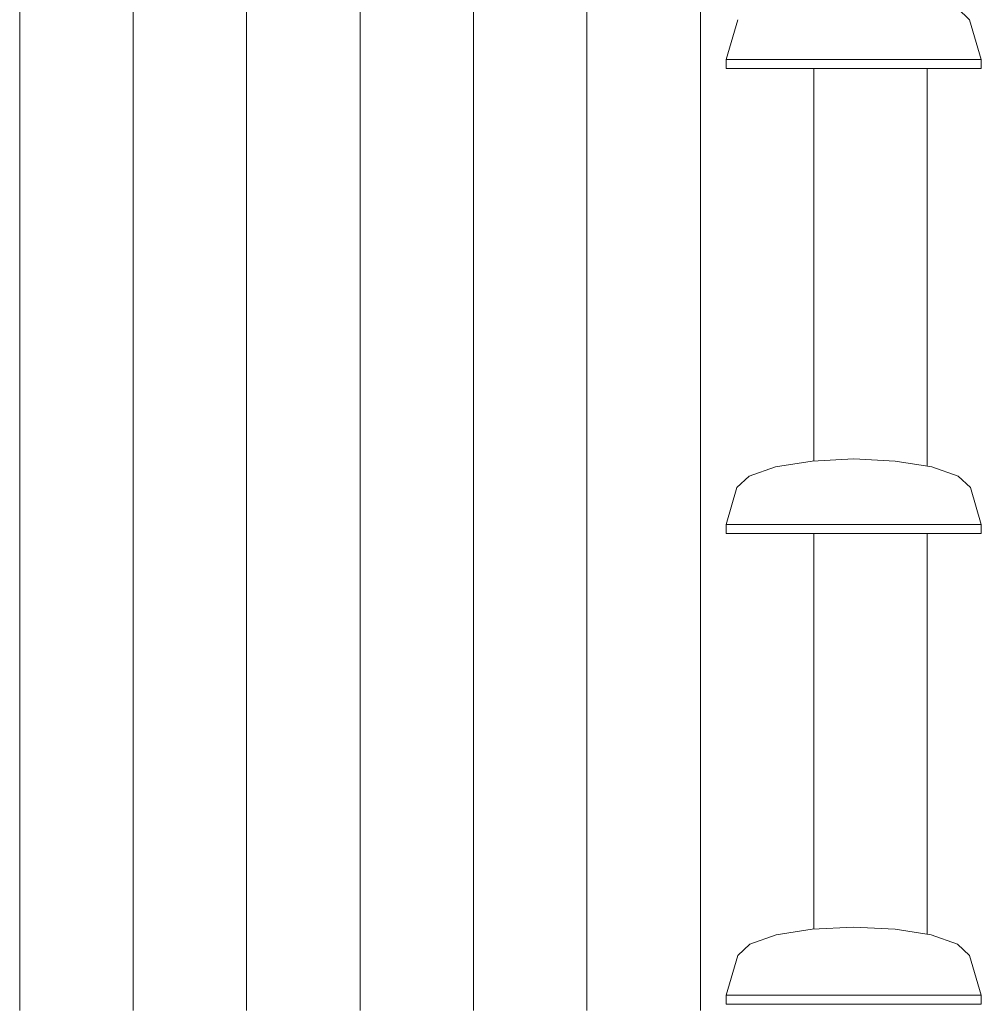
# Model space of a CAD drawing. Header units: millimetres. Extents: x -65 to 293624, y -1905 to 31061.
# Tile 65 of 256: x 42151 to 42998, y 16616 to 17485. Entities that reach past the tile are written whole.
import ezdxf

# ---------------------------------------------------------------- set-up
doc = ezdxf.new("R2010")
doc.units = ezdxf.units.MM
doc.header["$MEASUREMENT"] = 0
doc.layers.add('1140 Välisvalgustid.AS', color=7, linetype='Continuous')
doc.layers.add('1263 Katuse alusserv.AR', color=7, linetype='Continuous')

# ---------------------------------------------------------------- blocks, each defined once
blk = doc.blocks.new('*X261', base_point=(-38239.04, 12361.43))
at = {"layer": '1263 Katuse alusserv.AR', "color": 7, "linetype": 'Continuous', "lineweight": 13}
for p, q in [((42150.59, 17505.7), (42150.59, 17441.78)), ((42150.59, 17505.7), (42150.59, 17441.78)), ((42250.59, 17505.7), (42250.59, 17441.78)), ((42250.59, 17505.7), (42250.59, 17441.78)), ((42350.59, 17505.7), (42350.59, 17441.78)), ((42350.59, 17505.7), (42350.59, 17441.78)), ((42450.59, 17505.7), (42450.59, 17441.78)), ((42450.59, 17505.7), (42450.59, 17441.78)), ((42550.59, 17505.7), (42550.59, 17441.78)), ((42550.59, 17505.7), (42550.59, 17441.78)), ((42650.59, 17505.7), (42650.59, 17441.78)), ((42650.59, 17505.7), (42650.59, 17441.78)), ((42750.59, 17505.7), (42750.59, 17441.78)), ((42750.59, 17505.7), (42750.59, 17441.78)), ((42150.59, 17441.78), (42150.59, 17377.86)), ((42150.59, 17441.78), (42150.59, 17377.86)), ((42250.59, 17441.78), (42250.59, 17377.86)), ((42250.59, 17441.78), (42250.59, 17377.86)), ((42350.59, 17441.78), (42350.59, 17377.86)), ((42350.59, 17441.78), (42350.59, 17377.86)), ((42450.59, 17441.78), (42450.59, 17377.86)), ((42450.59, 17441.78), (42450.59, 17377.86)), ((42550.59, 17441.78), (42550.59, 17377.86)), ((42550.59, 17441.78), (42550.59, 17377.86)), ((42650.59, 17441.78), (42650.59, 17377.86)), ((42650.59, 17441.78), (42650.59, 17377.86)), ((42750.59, 17441.78), (42750.59, 17377.86)), ((42750.59, 17441.78), (42750.59, 17377.86)), ((42850.59, 17441.43), (42850.59, 17377.86)), ((42850.59, 17441.43), (42850.59, 17377.86)), ((42950.59, 17441.43), (42950.59, 17377.86)), ((42950.59, 17441.43), (42950.59, 17377.86)), ((42150.59, 17377.86), (42150.59, 17313.95)), ((42150.59, 17377.86), (42150.59, 17313.95)), ((42250.59, 17377.86), (42250.59, 17313.95)), ((42250.59, 17377.86), (42250.59, 17313.95)), ((42350.59, 17377.86), (42350.59, 17313.95)), ((42350.59, 17377.86), (42350.59, 17313.95)), ((42450.59, 17377.86), (42450.59, 17313.95)), ((42450.59, 17377.86), (42450.59, 17313.95)), ((42550.59, 17377.86), (42550.59, 17313.95)), ((42550.59, 17377.86), (42550.59, 17313.95)), ((42650.59, 17377.86), (42650.59, 17313.95)), ((42650.59, 17377.86), (42650.59, 17313.95)), ((42750.59, 17377.86), (42750.59, 17313.95)), ((42750.59, 17377.86), (42750.59, 17313.95)), ((42850.59, 17377.86), (42850.59, 17313.95)), ((42850.59, 17377.86), (42850.59, 17313.95)), ((42950.59, 17377.86), (42950.59, 17313.95)), ((42950.59, 17377.86), (42950.59, 17313.95)), ((42150.59, 17313.95), (42150.59, 17250.03)), ((42150.59, 17313.95), (42150.59, 17250.03)), ((42250.59, 17313.95), (42250.59, 17250.03)), ((42250.59, 17313.95), (42250.59, 17250.03)), ((42350.59, 17313.95), (42350.59, 17250.03)), ((42350.59, 17313.95), (42350.59, 17250.03)), ((42450.59, 17313.95), (42450.59, 17250.03)), ((42450.59, 17313.95), (42450.59, 17250.03)), ((42550.59, 17313.95), (42550.59, 17250.03)), ((42550.59, 17313.95), (42550.59, 17250.03)), ((42650.59, 17313.95), (42650.59, 17250.03)), ((42650.59, 17313.95), (42650.59, 17250.03)), ((42750.59, 17313.95), (42750.59, 17250.03)), ((42750.59, 17313.95), (42750.59, 17250.03)), ((42850.59, 17313.95), (42850.59, 17250.03)), ((42850.59, 17313.95), (42850.59, 17250.03)), ((42950.59, 17313.95), (42950.59, 17250.03)), ((42950.59, 17313.95), (42950.59, 17250.03)), ((42150.59, 17250.03), (42150.59, 17186.12)), ((42150.59, 17250.03), (42150.59, 17186.12)), ((42250.59, 17250.03), (42250.59, 17186.12)), ((42250.59, 17250.03), (42250.59, 17186.12)), ((42350.59, 17250.03), (42350.59, 17186.12)), ((42350.59, 17250.03), (42350.59, 17186.12)), ((42450.59, 17250.03), (42450.59, 17186.12)), ((42450.59, 17250.03), (42450.59, 17186.12)), ((42550.59, 17250.03), (42550.59, 17186.12)), ((42550.59, 17250.03), (42550.59, 17186.12)), ((42650.59, 17250.03), (42650.59, 17186.12)), ((42650.59, 17250.03), (42650.59, 17186.12)), ((42750.59, 17250.03), (42750.59, 17186.12)), ((42750.59, 17250.03), (42750.59, 17186.12)), ((42850.59, 17250.03), (42850.59, 17186.12)), ((42850.59, 17250.03), (42850.59, 17186.12)), ((42950.59, 17250.03), (42950.59, 17186.12)), ((42950.59, 17250.03), (42950.59, 17186.12)), ((42150.59, 17186.12), (42150.59, 17122.2)), ((42150.59, 17186.12), (42150.59, 17122.2)), ((42250.59, 17186.12), (42250.59, 17122.2)), ((42250.59, 17186.12), (42250.59, 17122.2)), ((42350.59, 17186.12), (42350.59, 17122.2)), ((42350.59, 17186.12), (42350.59, 17122.2)), ((42450.59, 17186.12), (42450.59, 17122.2)), ((42450.59, 17186.12), (42450.59, 17122.2)), ((42550.59, 17186.12), (42550.59, 17122.2)), ((42550.59, 17186.12), (42550.59, 17122.2)), ((42650.59, 17186.12), (42650.59, 17122.2)), ((42650.59, 17186.12), (42650.59, 17122.2)), ((42750.59, 17186.12), (42750.59, 17122.2)), ((42750.59, 17186.12), (42750.59, 17122.2)), ((42850.59, 17186.12), (42850.59, 17122.2)), ((42850.59, 17186.12), (42850.59, 17122.2)), ((42950.59, 17186.12), (42950.59, 17122.2)), ((42950.59, 17186.12), (42950.59, 17122.2)), ((42150.59, 17122.2), (42150.59, 17058.28)), ((42150.59, 17122.2), (42150.59, 17058.28)), ((42250.59, 17122.2), (42250.59, 17058.28)), ((42250.59, 17122.2), (42250.59, 17058.28)), ((42350.59, 17122.2), (42350.59, 17058.28)), ((42350.59, 17122.2), (42350.59, 17058.28)), ((42450.59, 17122.2), (42450.59, 17058.28)), ((42450.59, 17122.2), (42450.59, 17058.28)), ((42550.59, 17122.2), (42550.59, 17058.28)), ((42550.59, 17122.2), (42550.59, 17058.28)), ((42650.59, 17122.2), (42650.59, 17058.28)), ((42650.59, 17122.2), (42650.59, 17058.28)), ((42750.59, 17122.2), (42750.59, 17058.28)), ((42750.59, 17122.2), (42750.59, 17058.28)), ((42850.59, 17122.2), (42850.59, 17095.54)), ((42850.59, 17122.2), (42850.59, 17095.54)), ((42950.59, 17122.2), (42950.59, 17090.9)), ((42950.59, 17122.2), (42950.59, 17090.9)), ((42150.59, 17058.28), (42150.59, 16994.37)), ((42150.59, 17058.28), (42150.59, 16994.37)), ((42250.59, 17058.28), (42250.59, 16994.37)), ((42250.59, 17058.28), (42250.59, 16994.37)), ((42350.59, 17058.28), (42350.59, 16994.37)), ((42350.59, 17058.28), (42350.59, 16994.37)), ((42450.59, 17058.28), (42450.59, 16994.37)), ((42450.59, 17058.28), (42450.59, 16994.37)), ((42550.59, 17058.28), (42550.59, 16994.37)), ((42550.59, 17058.28), (42550.59, 16994.37)), ((42650.59, 17058.28), (42650.59, 16994.37)), ((42650.59, 17058.28), (42650.59, 16994.37)), ((42750.59, 17058.28), (42750.59, 16994.37)), ((42750.59, 17058.28), (42750.59, 16994.37)), ((42850.59, 17031.43), (42850.59, 16994.37)), ((42850.59, 17031.43), (42850.59, 16994.37)), ((42950.59, 17031.43), (42950.59, 16994.37)), ((42950.59, 17031.43), (42950.59, 16994.37)), ((42150.59, 16994.37), (42150.59, 16930.45)), ((42150.59, 16994.37), (42150.59, 16930.45)), ((42250.59, 16994.37), (42250.59, 16930.45)), ((42250.59, 16994.37), (42250.59, 16930.45)), ((42350.59, 16994.37), (42350.59, 16930.45)), ((42350.59, 16994.37), (42350.59, 16930.45)), ((42450.59, 16994.37), (42450.59, 16930.45)), ((42450.59, 16994.37), (42450.59, 16930.45)), ((42550.59, 16994.37), (42550.59, 16930.45)), ((42550.59, 16994.37), (42550.59, 16930.45)), ((42650.59, 16994.37), (42650.59, 16930.45)), ((42650.59, 16994.37), (42650.59, 16930.45)), ((42750.59, 16994.37), (42750.59, 16930.45)), ((42750.59, 16994.37), (42750.59, 16930.45)), ((42850.59, 16994.37), (42850.59, 16930.45)), ((42850.59, 16994.37), (42850.59, 16930.45)), ((42950.59, 16994.37), (42950.59, 16930.45)), ((42950.59, 16994.37), (42950.59, 16930.45)), ((42150.59, 16930.45), (42150.59, 16866.53)), ((42150.59, 16930.45), (42150.59, 16866.53)), ((42250.59, 16930.45), (42250.59, 16866.53)), ((42250.59, 16930.45), (42250.59, 16866.53)), ((42350.59, 16930.45), (42350.59, 16866.53)), ((42350.59, 16930.45), (42350.59, 16866.53)), ((42450.59, 16930.45), (42450.59, 16866.53)), ((42450.59, 16930.45), (42450.59, 16866.53)), ((42550.59, 16930.45), (42550.59, 16866.53)), ((42550.59, 16930.45), (42550.59, 16866.53)), ((42650.59, 16930.45), (42650.59, 16866.53)), ((42650.59, 16930.45), (42650.59, 16866.53)), ((42750.59, 16930.45), (42750.59, 16866.53)), ((42750.59, 16930.45), (42750.59, 16866.53)), ((42850.59, 16930.45), (42850.59, 16866.53)), ((42850.59, 16930.45), (42850.59, 16866.53)), ((42950.59, 16930.45), (42950.59, 16866.53)), ((42950.59, 16930.45), (42950.59, 16866.53)), ((42150.59, 16866.53), (42150.59, 16802.62)), ((42150.59, 16866.53), (42150.59, 16802.62)), ((42250.59, 16866.53), (42250.59, 16802.62)), ((42250.59, 16866.53), (42250.59, 16802.62)), ((42350.59, 16866.53), (42350.59, 16802.62)), ((42350.59, 16866.53), (42350.59, 16802.62)), ((42450.59, 16866.53), (42450.59, 16802.62)), ((42450.59, 16866.53), (42450.59, 16802.62)), ((42550.59, 16866.53), (42550.59, 16802.62)), ((42550.59, 16866.53), (42550.59, 16802.62)), ((42650.59, 16866.53), (42650.59, 16802.62)), ((42650.59, 16866.53), (42650.59, 16802.62)), ((42750.59, 16866.53), (42750.59, 16802.62)), ((42750.59, 16866.53), (42750.59, 16802.62)), ((42850.59, 16866.53), (42850.59, 16802.62)), ((42850.59, 16866.53), (42850.59, 16802.62)), ((42950.59, 16866.53), (42950.59, 16802.62)), ((42950.59, 16866.53), (42950.59, 16802.62)), ((42150.59, 16802.62), (42150.59, 16738.7)), ((42150.59, 16802.62), (42150.59, 16738.7)), ((42250.59, 16802.62), (42250.59, 16738.7)), ((42250.59, 16802.62), (42250.59, 16738.7)), ((42350.59, 16802.62), (42350.59, 16738.7)), ((42350.59, 16802.62), (42350.59, 16738.7)), ((42450.59, 16802.62), (42450.59, 16738.7)), ((42450.59, 16802.62), (42450.59, 16738.7)), ((42550.59, 16802.62), (42550.59, 16738.7)), ((42550.59, 16802.62), (42550.59, 16738.7)), ((42650.59, 16802.62), (42650.59, 16738.7)), ((42650.59, 16802.62), (42650.59, 16738.7)), ((42750.59, 16802.62), (42750.59, 16738.7)), ((42750.59, 16802.62), (42750.59, 16738.7)), ((42850.59, 16802.62), (42850.59, 16738.7)), ((42850.59, 16802.62), (42850.59, 16738.7)), ((42950.59, 16802.62), (42950.59, 16738.7)), ((42950.59, 16802.62), (42950.59, 16738.7)), ((42150.59, 16738.7), (42150.59, 16674.78)), ((42150.59, 16738.7), (42150.59, 16674.78)), ((42250.59, 16738.7), (42250.59, 16674.78)), ((42250.59, 16738.7), (42250.59, 16674.78)), ((42350.59, 16738.7), (42350.59, 16674.78)), ((42350.59, 16738.7), (42350.59, 16674.78)), ((42450.59, 16738.7), (42450.59, 16674.78)), ((42450.59, 16738.7), (42450.59, 16674.78)), ((42550.59, 16738.7), (42550.59, 16674.78)), ((42550.59, 16738.7), (42550.59, 16674.78)), ((42650.59, 16738.7), (42650.59, 16674.78)), ((42650.59, 16738.7), (42650.59, 16674.78)), ((42750.59, 16738.7), (42750.59, 16674.78)), ((42750.59, 16738.7), (42750.59, 16674.78)), ((42850.59, 16738.7), (42850.59, 16682.81)), ((42850.59, 16738.7), (42850.59, 16682.81)), ((42950.59, 16738.7), (42950.59, 16678.14)), ((42950.59, 16738.7), (42950.59, 16678.14)), ((42150.59, 16674.78), (42150.59, 16610.87)), ((42150.59, 16674.78), (42150.59, 16610.87)), ((42250.59, 16674.78), (42250.59, 16610.87)), ((42250.59, 16674.78), (42250.59, 16610.87)), ((42350.59, 16674.78), (42350.59, 16610.87)), ((42350.59, 16674.78), (42350.59, 16610.87)), ((42450.59, 16674.78), (42450.59, 16610.87)), ((42450.59, 16674.78), (42450.59, 16610.87)), ((42550.59, 16674.78), (42550.59, 16610.87)), ((42550.59, 16674.78), (42550.59, 16610.87)), ((42650.59, 16674.78), (42650.59, 16610.87)), ((42650.59, 16674.78), (42650.59, 16610.87)), ((42750.59, 16674.78), (42750.59, 16610.87)), ((42750.59, 16674.78), (42750.59, 16610.87))]:
    blk.add_line(p, q, dxfattribs=at)
blk = doc.blocks.new('*X262', base_point=(-38239.04, 12361.43))
at = {"layer": '1263 Katuse alusserv.AR', "color": 7, "linetype": 'Continuous', "lineweight": 13}
for p, q in [((42150.59, 17505.7), (42150.59, 17441.78)), ((42150.59, 17505.7), (42150.59, 17441.78)), ((42250.59, 17505.7), (42250.59, 17441.78)), ((42250.59, 17505.7), (42250.59, 17441.78)), ((42350.59, 17505.7), (42350.59, 17441.78)), ((42350.59, 17505.7), (42350.59, 17441.78)), ((42450.59, 17505.7), (42450.59, 17441.78)), ((42450.59, 17505.7), (42450.59, 17441.78)), ((42550.59, 17505.7), (42550.59, 17441.78)), ((42550.59, 17505.7), (42550.59, 17441.78)), ((42650.59, 17505.7), (42650.59, 17441.78)), ((42650.59, 17505.7), (42650.59, 17441.78)), ((42750.59, 17505.7), (42750.59, 17441.78)), ((42750.59, 17505.7), (42750.59, 17441.78)), ((42150.59, 17441.78), (42150.59, 17377.86)), ((42150.59, 17441.78), (42150.59, 17377.86)), ((42250.59, 17441.78), (42250.59, 17377.86)), ((42250.59, 17441.78), (42250.59, 17377.86)), ((42350.59, 17441.78), (42350.59, 17377.86)), ((42350.59, 17441.78), (42350.59, 17377.86)), ((42450.59, 17441.78), (42450.59, 17377.86)), ((42450.59, 17441.78), (42450.59, 17377.86)), ((42550.59, 17441.78), (42550.59, 17377.86)), ((42550.59, 17441.78), (42550.59, 17377.86)), ((42650.59, 17441.78), (42650.59, 17377.86)), ((42650.59, 17441.78), (42650.59, 17377.86)), ((42750.59, 17441.78), (42750.59, 17377.86)), ((42750.59, 17441.78), (42750.59, 17377.86)), ((42850.59, 17441.43), (42850.59, 17377.86)), ((42850.59, 17441.43), (42850.59, 17377.86)), ((42950.59, 17441.43), (42950.59, 17377.86)), ((42950.59, 17441.43), (42950.59, 17377.86)), ((42150.59, 17377.86), (42150.59, 17313.95)), ((42150.59, 17377.86), (42150.59, 17313.95)), ((42250.59, 17377.86), (42250.59, 17313.95)), ((42250.59, 17377.86), (42250.59, 17313.95)), ((42350.59, 17377.86), (42350.59, 17313.95)), ((42350.59, 17377.86), (42350.59, 17313.95)), ((42450.59, 17377.86), (42450.59, 17313.95)), ((42450.59, 17377.86), (42450.59, 17313.95)), ((42550.59, 17377.86), (42550.59, 17313.95)), ((42550.59, 17377.86), (42550.59, 17313.95)), ((42650.59, 17377.86), (42650.59, 17313.95)), ((42650.59, 17377.86), (42650.59, 17313.95)), ((42750.59, 17377.86), (42750.59, 17313.95)), ((42750.59, 17377.86), (42750.59, 17313.95)), ((42850.59, 17377.86), (42850.59, 17313.95)), ((42850.59, 17377.86), (42850.59, 17313.95)), ((42950.59, 17377.86), (42950.59, 17313.95)), ((42950.59, 17377.86), (42950.59, 17313.95)), ((42150.59, 17313.95), (42150.59, 17250.03)), ((42150.59, 17313.95), (42150.59, 17250.03)), ((42250.59, 17313.95), (42250.59, 17250.03)), ((42250.59, 17313.95), (42250.59, 17250.03)), ((42350.59, 17313.95), (42350.59, 17250.03)), ((42350.59, 17313.95), (42350.59, 17250.03)), ((42450.59, 17313.95), (42450.59, 17250.03)), ((42450.59, 17313.95), (42450.59, 17250.03)), ((42550.59, 17313.95), (42550.59, 17250.03)), ((42550.59, 17313.95), (42550.59, 17250.03)), ((42650.59, 17313.95), (42650.59, 17250.03)), ((42650.59, 17313.95), (42650.59, 17250.03)), ((42750.59, 17313.95), (42750.59, 17250.03)), ((42750.59, 17313.95), (42750.59, 17250.03)), ((42850.59, 17313.95), (42850.59, 17250.03)), ((42850.59, 17313.95), (42850.59, 17250.03)), ((42950.59, 17313.95), (42950.59, 17250.03)), ((42950.59, 17313.95), (42950.59, 17250.03)), ((42150.59, 17250.03), (42150.59, 17186.12)), ((42150.59, 17250.03), (42150.59, 17186.12)), ((42250.59, 17250.03), (42250.59, 17186.12)), ((42250.59, 17250.03), (42250.59, 17186.12)), ((42350.59, 17250.03), (42350.59, 17186.12)), ((42350.59, 17250.03), (42350.59, 17186.12)), ((42450.59, 17250.03), (42450.59, 17186.12)), ((42450.59, 17250.03), (42450.59, 17186.12)), ((42550.59, 17250.03), (42550.59, 17186.12)), ((42550.59, 17250.03), (42550.59, 17186.12)), ((42650.59, 17250.03), (42650.59, 17186.12)), ((42650.59, 17250.03), (42650.59, 17186.12)), ((42750.59, 17250.03), (42750.59, 17186.12)), ((42750.59, 17250.03), (42750.59, 17186.12)), ((42850.59, 17250.03), (42850.59, 17186.12)), ((42850.59, 17250.03), (42850.59, 17186.12)), ((42950.59, 17250.03), (42950.59, 17186.12)), ((42950.59, 17250.03), (42950.59, 17186.12)), ((42150.59, 17186.12), (42150.59, 17122.2)), ((42150.59, 17186.12), (42150.59, 17122.2)), ((42250.59, 17186.12), (42250.59, 17122.2)), ((42250.59, 17186.12), (42250.59, 17122.2)), ((42350.59, 17186.12), (42350.59, 17122.2)), ((42350.59, 17186.12), (42350.59, 17122.2)), ((42450.59, 17186.12), (42450.59, 17122.2)), ((42450.59, 17186.12), (42450.59, 17122.2)), ((42550.59, 17186.12), (42550.59, 17122.2)), ((42550.59, 17186.12), (42550.59, 17122.2)), ((42650.59, 17186.12), (42650.59, 17122.2)), ((42650.59, 17186.12), (42650.59, 17122.2)), ((42750.59, 17186.12), (42750.59, 17122.2)), ((42750.59, 17186.12), (42750.59, 17122.2)), ((42850.59, 17186.12), (42850.59, 17122.2)), ((42850.59, 17186.12), (42850.59, 17122.2)), ((42950.59, 17186.12), (42950.59, 17122.2)), ((42950.59, 17186.12), (42950.59, 17122.2)), ((42150.59, 17122.2), (42150.59, 17058.28)), ((42150.59, 17122.2), (42150.59, 17058.28)), ((42250.59, 17122.2), (42250.59, 17058.28)), ((42250.59, 17122.2), (42250.59, 17058.28)), ((42350.59, 17122.2), (42350.59, 17058.28)), ((42350.59, 17122.2), (42350.59, 17058.28)), ((42450.59, 17122.2), (42450.59, 17058.28)), ((42450.59, 17122.2), (42450.59, 17058.28)), ((42550.59, 17122.2), (42550.59, 17058.28)), ((42550.59, 17122.2), (42550.59, 17058.28)), ((42650.59, 17122.2), (42650.59, 17058.28)), ((42650.59, 17122.2), (42650.59, 17058.28)), ((42750.59, 17122.2), (42750.59, 17058.28)), ((42750.59, 17122.2), (42750.59, 17058.28)), ((42850.59, 17122.2), (42850.59, 17095.54)), ((42850.59, 17122.2), (42850.59, 17095.54)), ((42950.59, 17122.2), (42950.59, 17090.9)), ((42950.59, 17122.2), (42950.59, 17090.9)), ((42150.59, 17058.28), (42150.59, 16994.37)), ((42150.59, 17058.28), (42150.59, 16994.37)), ((42250.59, 17058.28), (42250.59, 16994.37)), ((42250.59, 17058.28), (42250.59, 16994.37)), ((42350.59, 17058.28), (42350.59, 16994.37)), ((42350.59, 17058.28), (42350.59, 16994.37)), ((42450.59, 17058.28), (42450.59, 16994.37)), ((42450.59, 17058.28), (42450.59, 16994.37)), ((42550.59, 17058.28), (42550.59, 16994.37)), ((42550.59, 17058.28), (42550.59, 16994.37)), ((42650.59, 17058.28), (42650.59, 16994.37)), ((42650.59, 17058.28), (42650.59, 16994.37)), ((42750.59, 17058.28), (42750.59, 16994.37)), ((42750.59, 17058.28), (42750.59, 16994.37)), ((42850.59, 17031.43), (42850.59, 16994.37)), ((42850.59, 17031.43), (42850.59, 16994.37)), ((42950.59, 17031.43), (42950.59, 16994.37)), ((42950.59, 17031.43), (42950.59, 16994.37)), ((42150.59, 16994.37), (42150.59, 16930.45)), ((42150.59, 16994.37), (42150.59, 16930.45)), ((42250.59, 16994.37), (42250.59, 16930.45)), ((42250.59, 16994.37), (42250.59, 16930.45)), ((42350.59, 16994.37), (42350.59, 16930.45)), ((42350.59, 16994.37), (42350.59, 16930.45)), ((42450.59, 16994.37), (42450.59, 16930.45)), ((42450.59, 16994.37), (42450.59, 16930.45)), ((42550.59, 16994.37), (42550.59, 16930.45)), ((42550.59, 16994.37), (42550.59, 16930.45)), ((42650.59, 16994.37), (42650.59, 16930.45)), ((42650.59, 16994.37), (42650.59, 16930.45)), ((42750.59, 16994.37), (42750.59, 16930.45)), ((42750.59, 16994.37), (42750.59, 16930.45)), ((42850.59, 16994.37), (42850.59, 16930.45)), ((42850.59, 16994.37), (42850.59, 16930.45)), ((42950.59, 16994.37), (42950.59, 16930.45)), ((42950.59, 16994.37), (42950.59, 16930.45)), ((42150.59, 16930.45), (42150.59, 16866.53)), ((42150.59, 16930.45), (42150.59, 16866.53)), ((42250.59, 16930.45), (42250.59, 16866.53)), ((42250.59, 16930.45), (42250.59, 16866.53)), ((42350.59, 16930.45), (42350.59, 16866.53)), ((42350.59, 16930.45), (42350.59, 16866.53)), ((42450.59, 16930.45), (42450.59, 16866.53)), ((42450.59, 16930.45), (42450.59, 16866.53)), ((42550.59, 16930.45), (42550.59, 16866.53)), ((42550.59, 16930.45), (42550.59, 16866.53)), ((42650.59, 16930.45), (42650.59, 16866.53)), ((42650.59, 16930.45), (42650.59, 16866.53)), ((42750.59, 16930.45), (42750.59, 16866.53)), ((42750.59, 16930.45), (42750.59, 16866.53)), ((42850.59, 16930.45), (42850.59, 16866.53)), ((42850.59, 16930.45), (42850.59, 16866.53)), ((42950.59, 16930.45), (42950.59, 16866.53)), ((42950.59, 16930.45), (42950.59, 16866.53)), ((42150.59, 16866.53), (42150.59, 16802.62)), ((42150.59, 16866.53), (42150.59, 16802.62)), ((42250.59, 16866.53), (42250.59, 16802.62)), ((42250.59, 16866.53), (42250.59, 16802.62)), ((42350.59, 16866.53), (42350.59, 16802.62)), ((42350.59, 16866.53), (42350.59, 16802.62)), ((42450.59, 16866.53), (42450.59, 16802.62)), ((42450.59, 16866.53), (42450.59, 16802.62)), ((42550.59, 16866.53), (42550.59, 16802.62)), ((42550.59, 16866.53), (42550.59, 16802.62)), ((42650.59, 16866.53), (42650.59, 16802.62)), ((42650.59, 16866.53), (42650.59, 16802.62)), ((42750.59, 16866.53), (42750.59, 16802.62)), ((42750.59, 16866.53), (42750.59, 16802.62)), ((42850.59, 16866.53), (42850.59, 16802.62)), ((42850.59, 16866.53), (42850.59, 16802.62)), ((42950.59, 16866.53), (42950.59, 16802.62)), ((42950.59, 16866.53), (42950.59, 16802.62)), ((42150.59, 16802.62), (42150.59, 16738.7)), ((42150.59, 16802.62), (42150.59, 16738.7)), ((42250.59, 16802.62), (42250.59, 16738.7)), ((42250.59, 16802.62), (42250.59, 16738.7)), ((42350.59, 16802.62), (42350.59, 16738.7)), ((42350.59, 16802.62), (42350.59, 16738.7)), ((42450.59, 16802.62), (42450.59, 16738.7)), ((42450.59, 16802.62), (42450.59, 16738.7)), ((42550.59, 16802.62), (42550.59, 16738.7)), ((42550.59, 16802.62), (42550.59, 16738.7)), ((42650.59, 16802.62), (42650.59, 16738.7)), ((42650.59, 16802.62), (42650.59, 16738.7)), ((42750.59, 16802.62), (42750.59, 16738.7)), ((42750.59, 16802.62), (42750.59, 16738.7)), ((42850.59, 16802.62), (42850.59, 16738.7)), ((42850.59, 16802.62), (42850.59, 16738.7)), ((42950.59, 16802.62), (42950.59, 16738.7)), ((42950.59, 16802.62), (42950.59, 16738.7)), ((42150.59, 16738.7), (42150.59, 16674.78)), ((42150.59, 16738.7), (42150.59, 16674.78)), ((42250.59, 16738.7), (42250.59, 16674.78)), ((42250.59, 16738.7), (42250.59, 16674.78)), ((42350.59, 16738.7), (42350.59, 16674.78)), ((42350.59, 16738.7), (42350.59, 16674.78)), ((42450.59, 16738.7), (42450.59, 16674.78)), ((42450.59, 16738.7), (42450.59, 16674.78)), ((42550.59, 16738.7), (42550.59, 16674.78)), ((42550.59, 16738.7), (42550.59, 16674.78)), ((42650.59, 16738.7), (42650.59, 16674.78)), ((42650.59, 16738.7), (42650.59, 16674.78)), ((42750.59, 16738.7), (42750.59, 16674.78)), ((42750.59, 16738.7), (42750.59, 16674.78)), ((42850.59, 16738.7), (42850.59, 16682.81)), ((42850.59, 16738.7), (42850.59, 16682.81)), ((42950.59, 16738.7), (42950.59, 16678.14)), ((42950.59, 16738.7), (42950.59, 16678.14)), ((42150.59, 16674.78), (42150.59, 16610.87)), ((42150.59, 16674.78), (42150.59, 16610.87)), ((42250.59, 16674.78), (42250.59, 16610.87)), ((42250.59, 16674.78), (42250.59, 16610.87)), ((42350.59, 16674.78), (42350.59, 16610.87)), ((42350.59, 16674.78), (42350.59, 16610.87)), ((42450.59, 16674.78), (42450.59, 16610.87)), ((42450.59, 16674.78), (42450.59, 16610.87)), ((42550.59, 16674.78), (42550.59, 16610.87)), ((42550.59, 16674.78), (42550.59, 16610.87)), ((42650.59, 16674.78), (42650.59, 16610.87)), ((42650.59, 16674.78), (42650.59, 16610.87)), ((42750.59, 16674.78), (42750.59, 16610.87)), ((42750.59, 16674.78), (42750.59, 16610.87))]:
    blk.add_line(p, q, dxfattribs=at)
blk = doc.blocks.new('Section Element_243_2', base_point=(-38239.04, 12361.43))
at = {"layer": '1263 Katuse alusserv.AR', "color": 7, "linetype": 'Continuous', "lineweight": 13}
for p, q in [((42977.26, 17494.61), (42987.77, 17484.58)), ((42816.79, 17090.25), (42848.99, 17095.46)), ((42848.99, 17095.46), (42885.69, 17097.25)), ((42885.69, 17097.25), (42922.39, 17095.46)), ((42922.39, 17095.46), (42954.59, 17090.25)), ((42793.44, 17082.13), (42816.79, 17090.25)), ((42954.59, 17090.25), (42977.93, 17082.13)), ((42782.85, 17072.03), (42793.44, 17082.13)), ((42977.93, 17082.13), (42988.53, 17072.03)), ((42794.09, 16669.51), (42817.27, 16677.57)), ((42817.27, 16677.57), (42849.25, 16682.74)), ((42849.25, 16682.74), (42885.69, 16684.52)), ((42885.69, 16684.52), (42922.13, 16682.74)), ((42922.13, 16682.74), (42954.1, 16677.57)), ((42954.1, 16677.57), (42977.28, 16669.51)), ((42783.57, 16659.48), (42794.09, 16669.51)), ((42977.28, 16669.51), (42987.8, 16659.48))]:
    blk.add_line(p, q, dxfattribs=at)
at = {"layer": '1263 Katuse alusserv.AR', "lineweight": 0}
for name in ['*X261', '*X262']:
    blk.add_blockref(name, (-38239.04, 12361.43), dxfattribs=at)
blk = doc.blocks.new('Section Element_266_2', base_point=(-38239.04, 12361.43))
at = {"layer": '1140 Välisvalgustid.AS', "color": 7, "linetype": 'Continuous', "lineweight": 13}
for p, q in [((42773.19, 16624.43), (42783.57, 16659.48)), ((42998.19, 16624.43), (42987.8, 16659.48)), ((42773.19, 16616.43), (42773.19, 16624.43)), ((42781.75, 16624.43), (42773.19, 16624.43)), ((42781.75, 16616.43), (42773.19, 16616.43)), ((42806.14, 16624.43), (42781.75, 16624.43)), ((42806.14, 16616.43), (42781.75, 16616.43)), ((42842.64, 16624.43), (42806.14, 16624.43)), ((42842.64, 16616.43), (42806.14, 16616.43)), ((42885.69, 16624.43), (42842.64, 16624.43)), ((42885.69, 16616.43), (42842.64, 16616.43)), ((42928.74, 16624.43), (42885.69, 16624.43)), ((42928.74, 16616.43), (42885.69, 16616.43)), ((42965.24, 16624.43), (42928.74, 16624.43)), ((42965.24, 16616.43), (42928.74, 16616.43)), ((42989.62, 16624.43), (42965.24, 16624.43)), ((42989.62, 16616.43), (42965.24, 16616.43)), ((42998.19, 16624.43), (42989.62, 16624.43)), ((42998.19, 16616.43), (42989.62, 16616.43)), ((42998.19, 16616.43), (42998.19, 16624.43))]:
    blk.add_line(p, q, dxfattribs=at)
blk = doc.blocks.new('Section Element_267_2', base_point=(-38239.04, 12361.43))
at = {"layer": '1140 Välisvalgustid.AS', "color": 7, "linetype": 'Continuous', "lineweight": 13}
for p, q in [((42773.19, 17039.43), (42782.85, 17072.03)), ((42998.19, 17039.43), (42988.53, 17072.03)), ((42773.19, 17031.43), (42773.19, 17039.43)), ((42781.75, 17039.43), (42773.19, 17039.43)), ((42806.14, 17039.43), (42781.75, 17039.43)), ((42842.64, 17039.43), (42806.14, 17039.43)), ((42885.69, 17039.43), (42842.64, 17039.43)), ((42928.74, 17039.43), (42885.69, 17039.43)), ((42965.24, 17039.43), (42928.74, 17039.43)), ((42989.62, 17039.43), (42965.24, 17039.43)), ((42998.19, 17039.43), (42989.62, 17039.43)), ((42998.19, 17031.43), (42998.19, 17039.43)), ((42781.75, 17031.43), (42773.19, 17031.43)), ((42806.14, 17031.43), (42781.75, 17031.43)), ((42842.64, 17031.43), (42806.14, 17031.43)), ((42885.69, 17031.43), (42842.64, 17031.43)), ((42928.74, 17031.43), (42885.69, 17031.43)), ((42965.24, 17031.43), (42928.74, 17031.43)), ((42989.62, 17031.43), (42965.24, 17031.43)), ((42998.19, 17031.43), (42989.62, 17031.43))]:
    blk.add_line(p, q, dxfattribs=at)
blk = doc.blocks.new('Section Element_268_2', base_point=(-38239.04, 12361.43))
at = {"layer": '1140 Välisvalgustid.AS', "color": 7, "linetype": 'Continuous', "lineweight": 13}
for p, q in [((42773.19, 17449.43), (42783.6, 17484.58)), ((42998.19, 17449.43), (42987.77, 17484.58)), ((42773.19, 17441.43), (42773.19, 17449.43)), ((42781.75, 17449.43), (42773.19, 17449.43)), ((42781.75, 17441.43), (42773.19, 17441.43)), ((42806.14, 17449.43), (42781.75, 17449.43)), ((42806.14, 17441.43), (42781.75, 17441.43)), ((42842.64, 17449.43), (42806.14, 17449.43)), ((42842.64, 17441.43), (42806.14, 17441.43)), ((42885.69, 17449.43), (42842.64, 17449.43)), ((42885.69, 17441.43), (42842.64, 17441.43)), ((42928.74, 17449.43), (42885.69, 17449.43)), ((42928.74, 17441.43), (42885.69, 17441.43)), ((42965.24, 17449.43), (42928.74, 17449.43)), ((42965.24, 17441.43), (42928.74, 17441.43)), ((42989.62, 17449.43), (42965.24, 17449.43)), ((42989.62, 17441.43), (42965.24, 17441.43)), ((42998.19, 17449.43), (42989.62, 17449.43)), ((42998.19, 17441.43), (42989.62, 17441.43)), ((42998.19, 17441.43), (42998.19, 17449.43))]:
    blk.add_line(p, q, dxfattribs=at)

msp = doc.modelspace()

# ---------------------------------------------------------------- block references
at = {"layer": '1140 Välisvalgustid.AS', "lineweight": 0}
for name in ['Section Element_268_2', 'Section Element_267_2', 'Section Element_266_2']:
    msp.add_blockref(name, (-38239.04, 12361.43), dxfattribs=at)
at = {"layer": '1263 Katuse alusserv.AR', "lineweight": 0}
msp.add_blockref('Section Element_243_2', (-38239.04, 12361.43), dxfattribs=at)

doc.saveas('drawing.dxf')
